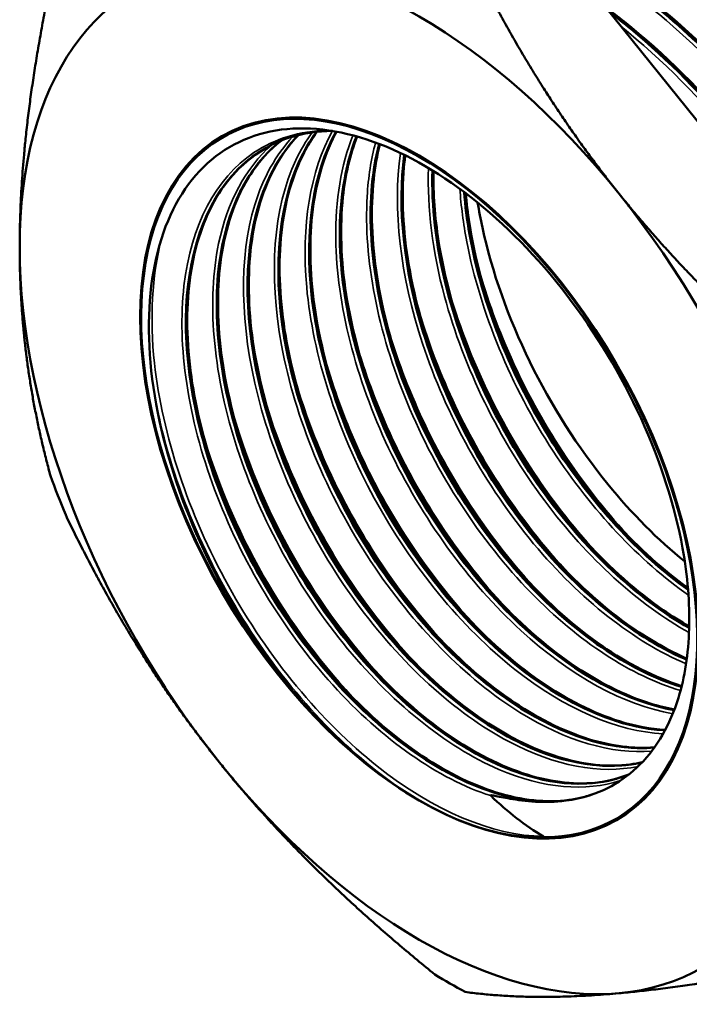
# Model space of a CAD drawing. Header units: millimetres. Extents: x -116 to 734, y -69 to 356.
# Tile 8 of 26: x 112 to 148, y 93 to 145. Entities that reach past the tile are written whole.
import ezdxf

# ---------------------------------------------------------------- set-up
doc = ezdxf.new("R2010")
doc.units = ezdxf.units.MM
doc.layers.add('Видимые тонкие (ГОСТ)', color=7, linetype='Continuous', lineweight=35)
doc.layers.add('Видимый контур (ГОСТ)', color=7, linetype='Continuous', lineweight=50)

msp = doc.modelspace()

# ---------------------------------------------------------------- linework, layer by layer
at = {"layer": 'Видимые тонкие (ГОСТ)'}
for points, knots in [([(168.6648, 127.6241), (167.2514, 132.5346), (164.7716, 137.5852), (161.6128, 141.9655), (158.4544, 146.3455), (154.6286, 150.039), (150.7378, 152.4522), (146.8474, 154.8652), (142.9062, 155.989), (139.5348, 155.6399), (137.9667, 155.4775), (136.5245, 154.9967), (135.2522, 154.2262)], [8.2163071, 8.2163071, 8.2163071, 8.2163071, 8.7952377, 8.7952377, 8.7952377, 9.3741228, 9.3741228, 9.3741228, 9.9529631, 9.9529631, 9.9529631, 10.2221993, 10.2221993, 10.2221993, 10.2221993]), ([(162.5737, 104.9315), (162.9884, 105.155), (163.3849, 105.4107), (163.7613, 105.6983), (166.2222, 107.579), (167.8143, 110.8165), (168.2758, 114.8904), (168.7591, 119.1569), (167.9971, 124.3253), (166.1132, 129.4909), (164.2587, 134.5759), (161.3257, 139.6365), (157.8007, 143.8133), (154.3308, 147.9248), (150.3014, 151.164), (146.3645, 152.9953), (142.4616, 154.8107), (138.6642, 155.236), (135.5764, 154.198), (134.8854, 153.9657), (134.2305, 153.6603), (133.6159, 153.2863)], [13.3366154, 13.3366154, 13.3366154, 13.3366154, 13.425097, 13.425097, 13.425097, 14.0036403, 14.0036403, 14.0036403, 14.6095443, 14.6095443, 14.6095443, 15.205981, 15.205981, 15.205981, 15.7930984, 15.7930984, 15.7930984, 16.3751374, 16.3751374, 16.3751374, 16.5053846, 16.5053846, 16.5053846, 16.5053846]), ([(160.9357, 103.9924), (162.0809, 104.6116), (163.0896, 105.472), (163.9258, 106.5576), (165.9129, 109.1374), (166.9179, 112.9791), (166.7714, 117.4609), (166.6249, 121.9416), (165.3278, 127.0452), (163.0802, 131.9475), (160.8331, 136.8487), (157.6442, 141.5303), (154.0173, 145.236), (150.3912, 148.9409), (146.3406, 151.6566), (142.5074, 152.9426), (138.675, 154.2283), (135.074, 154.0801), (132.2737, 152.5171), (132.1746, 152.4618), (132.0765, 152.4047), (131.9793, 152.3458)], [19.6197443, 19.6197443, 19.6197443, 19.6197443, 19.8642438, 19.8642438, 19.8642438, 20.445264, 20.445264, 20.445264, 21.0261486, 21.0261486, 21.0261486, 21.6069004, 21.6069004, 21.6069004, 22.1875217, 22.1875217, 22.1875217, 22.7680151, 22.7680151, 22.7680151, 22.7885699, 22.7885699, 22.7885699, 22.7885699]), ([(159.5052, 103.1628), (161.0304, 104.0434), (162.3022, 105.3635), (163.2396, 107.0687), (164.8819, 110.0562), (165.4915, 114.2144), (164.9629, 118.8735), (164.4343, 123.5317), (162.7697, 128.6733), (160.2271, 133.4716), (157.685, 138.2689), (154.2746, 142.7052), (150.5328, 146.0667), (146.7916, 149.4275), (142.7329, 151.7015), (138.9972, 152.5205), (135.739, 153.2349), (132.7367, 152.8401), (130.3455, 151.4009)], [25.9175814, 25.9175814, 25.9175814, 25.9175814, 26.2484278, 26.2484278, 26.2484278, 26.828095, 26.828095, 26.828095, 27.4076542, 27.4076542, 27.4076542, 27.9871076, 27.9871076, 27.9871076, 28.5664577, 28.5664577, 28.5664577, 29.0717552, 29.0717552, 29.0717552, 29.0717552]), ([(159.5047, 103.4208), (160.667, 104.4899), (161.6089, 105.8838), (162.2802, 107.5563), (163.611, 110.872), (163.8735, 115.2705), (163.0179, 120.0463), (162.1624, 124.8214), (160.1921, 129.956), (157.413, 134.6271), (154.5599, 139.4225), (150.8643, 143.7099), (146.9365, 146.7662), (143.9355, 149.1013), (140.8082, 150.7114), (137.8604, 151.4566)], [32.327351, 32.327351, 32.327351, 32.327351, 32.6192221, 32.6192221, 32.6192221, 33.1978338, 33.1978338, 33.1978338, 33.776364, 33.776364, 33.776364, 34.3702743, 34.3702743, 34.3702743, 34.8240332, 34.8240332, 34.8240332, 34.8240332]), ([(159.5044, 104.4185), (160.3051, 105.6407), (160.9193, 107.0901), (161.319, 108.7287), (162.2275, 112.4539), (162.0234, 117.1432), (160.7312, 122.0415), (159.4395, 126.9379), (157.0651, 132.0249), (153.9798, 136.4843), (150.8957, 140.942), (147.1123, 144.7559), (143.2264, 147.3119), (142.365, 147.8785), (141.4992, 148.3829), (140.6358, 148.8226)], [38.7632761, 38.7632761, 38.7632761, 38.7632761, 39.0183346, 39.0183346, 39.0183346, 39.5981928, 39.5981928, 39.5981928, 40.1778288, 40.1778288, 40.1778288, 40.7572523, 40.7572523, 40.7572523, 40.885705, 40.885705, 40.885705, 40.885705]), ([(155.453, 130.3857), (153.9922, 133.1797), (152.2456, 135.8642), (150.298, 138.2832), (148.3694, 140.6786), (146.2476, 142.8085), (144.0512, 144.5696)], [46.24703294, 46.24703294, 46.24703294, 46.24703294, 46.58375429, 46.58375429, 46.58375429, 46.91721015, 46.91721015, 46.91721015, 46.91721015]), ([(137.142, 103.7431), (134.3667, 104.6298), (131.3768, 106.7186), (128.7559, 109.6154), (126.1353, 112.5118), (123.8982, 116.2004), (122.4838, 119.9805), (121.0695, 123.7602), (120.4857, 127.6111), (120.8547, 130.8017), (121.2237, 133.9918), (122.5437, 136.5048), (124.5723, 137.8652), (125.6846, 138.6111), (127.0067, 139.0084), (128.4543, 139.0518)], [2.9074856, 2.9074856, 2.9074856, 2.9074856, 3.5452163, 3.5452163, 3.5452163, 4.18287, 4.18287, 4.18287, 4.8204475, 4.8204475, 4.8204475, 5.4579496, 5.4579496, 5.4579496, 5.807471, 5.807471, 5.807471, 5.807471]), ([(146.2944, 107.0278), (143.8651, 107.1415), (141.0802, 108.3425), (138.4242, 110.4412), (135.6003, 112.6726), (132.9377, 115.9065), (130.9596, 119.5268), (128.9821, 123.1461), (127.6997, 127.132), (127.3699, 130.7237), (127.0713, 133.976), (127.5553, 136.8892), (128.7407, 139.0141)], [27.8332551, 27.8332551, 27.8332551, 27.8332551, 28.4344496, 28.4344496, 28.4344496, 29.073628, 29.073628, 29.073628, 29.7126246, 29.7126246, 29.7126246, 30.2912238, 30.2912238, 30.2912238, 30.2912238]), ([(144.9669, 105.2982), (142.9566, 104.8633), (140.5502, 105.3165), (138.0956, 106.6163), (135.2522, 108.122), (132.3599, 110.756), (129.9811, 114.0215), (127.6026, 117.2867), (125.7506, 121.166), (124.7891, 124.9252), (123.8278, 128.684), (123.7622, 132.3027), (124.6155, 135.0968), (125.0562, 136.5401), (125.741, 137.7595), (126.6247, 138.7044)], [15.0990716, 15.0990716, 15.0990716, 15.0990716, 15.6483991, 15.6483991, 15.6483991, 16.2847448, 16.2847448, 16.2847448, 16.9210298, 16.9210298, 16.9210298, 17.5572549, 17.5572549, 17.5572549, 17.8858942, 17.8858942, 17.8858942, 17.8858942]), ([(145.6848, 106.1042), (143.5792, 105.932), (141.1301, 106.6429), (138.6879, 108.1594), (135.8424, 109.9265), (133.0219, 112.7781), (130.7743, 116.1769), (128.4408, 119.7057), (126.7403, 123.8052), (126.0323, 127.6438), (125.3354, 131.4224), (125.6037, 134.9263), (126.7951, 137.4662), (127.0451, 137.9991), (127.3354, 138.489), (127.6623, 138.933)], [21.46356, 21.46356, 21.46356, 21.46356, 22.0092209, 22.0092209, 22.0092209, 22.6449957, 22.6449957, 22.6449957, 23.3050661, 23.3050661, 23.3050661, 23.9548229, 23.9548229, 23.9548229, 24.0911524, 24.0911524, 24.0911524, 24.0911524]), ([(146.8072, 108.0936), (144.2399, 108.5339), (141.3777, 110.0942), (138.7357, 112.5118), (135.9804, 115.0329), (133.4798, 118.4729), (131.7232, 122.1788), (129.9671, 125.8839), (128.9645, 129.835), (128.9181, 133.2819), (128.8903, 135.3399), (129.2036, 137.2116), (129.8231, 138.7791)], [34.2071367, 34.2071367, 34.2071367, 34.2071367, 34.8184538, 34.8184538, 34.8184538, 35.4559644, 35.4559644, 35.4559644, 36.0933266, 36.0933266, 36.0933266, 36.4738854, 36.4738854, 36.4738854, 36.4738854]), ([(144.0379, 104.5519), (142.1881, 103.9284), (139.9344, 104.1232), (137.5802, 105.1356), (134.7586, 106.3489), (131.8081, 108.7303), (129.3037, 111.8303), (126.7996, 114.9301), (124.7551, 118.7318), (123.5718, 122.5147), (122.3887, 126.2973), (122.0731, 130.0408), (122.6961, 133.0359), (123.159, 135.261), (124.1381, 137.0642), (125.5158, 138.2731)], [8.7499501, 8.7499501, 8.7499501, 8.7499501, 9.281425, 9.281425, 9.281425, 9.9184224, 9.9184224, 9.9184224, 10.5553509, 10.5553509, 10.5553509, 11.1922115, 11.1922115, 11.1922115, 11.6653639, 11.6653639, 11.6653639, 11.6653639]), ([(147.2193, 109.3221), (144.6155, 110.0896), (141.8034, 111.9217), (139.2741, 114.5186), (136.599, 117.2654), (134.255, 120.8532), (132.6997, 124.6037), (131.1448, 128.3536), (130.387, 132.2461), (130.5814, 135.5451), (130.6412, 136.5595), (130.791, 137.5161), (131.0246, 138.4003)], [40.5858027, 40.5858027, 40.5858027, 40.5858027, 41.1872707, 41.1872707, 41.1872707, 41.8234434, 41.8234434, 41.8234434, 42.4595001, 42.4595001, 42.4595001, 42.6550856, 42.6550856, 42.6550856, 42.6550856]), ([(147.5153, 110.7428), (144.771, 111.8928), (141.895, 114.1497), (139.4212, 117.1134), (136.8749, 120.1637), (134.7688, 123.9465), (133.5182, 127.7407), (132.3394, 131.3173), (131.927, 134.8859), (132.3525, 137.8423)], [46.9708437, 46.9708437, 46.9708437, 46.9708437, 47.5913523, 47.5913523, 47.5913523, 48.2300111, 48.2300111, 48.2300111, 48.8320258, 48.8320258, 48.8320258, 48.8320258]), ([(147.6707, 112.4032), (144.9904, 113.8803), (142.2791, 116.3419), (140.0095, 119.3823), (137.602, 122.6074), (135.7045, 126.4665), (134.6893, 130.2302), (134.0484, 132.6063), (133.7616, 134.9363), (133.8373, 137.047)], [53.3647658, 53.3647658, 53.3647658, 53.3647658, 53.964193, 53.964193, 53.964193, 54.600037, 54.600037, 54.600037, 55.0014522, 55.0014522, 55.0014522, 55.0014522]), ([(147.6409, 114.3841), (145.0387, 116.2007), (142.5041, 118.8861), (140.4598, 122.0229), (138.2208, 125.4584), (136.5821, 129.4159), (135.8699, 133.1398), (135.6874, 134.0941), (135.566, 135.0318), (135.5051, 135.9417)], [59.7719979, 59.7719979, 59.7719979, 59.7719979, 60.3555645, 60.3555645, 60.3555645, 60.9946903, 60.9946903, 60.9946903, 61.1584704, 61.1584704, 61.1584704, 61.1584704]), ([(139.9351, 101.5813), (137.2347, 101.6179), (134.0975, 102.9387), (131.1153, 105.3046), (128.1336, 107.6702), (125.3222, 111.0688), (123.2124, 114.8763), (121.1029, 118.6832), (119.7058, 122.8799), (119.29, 126.6941), (119.0297, 129.0823), (119.1551, 131.3131), (119.6427, 133.2328)], [2.6792589, 2.6792589, 2.6792589, 2.6792589, 3.3059265, 3.3059265, 3.3059265, 3.932514, 3.932514, 3.932514, 4.5590224, 4.5590224, 4.5590224, 4.9512978, 4.9512978, 4.9512978, 4.9512978]), ([(144.8557, 117.1137), (143.6063, 118.3998), (142.4203, 119.8491), (141.3463, 121.4152), (139.2175, 124.5194), (137.54, 128.0694), (136.5442, 131.5574)], [66.32431641, 66.32431641, 66.32431641, 66.32431641, 66.60034576, 66.60034576, 66.60034576, 67.14748067, 67.14748067, 67.14748067, 67.14748067]), ([(143.2214, 116.1702), (141.9353, 117.4943), (140.7163, 118.9913), (139.6173, 120.6102), (137.5328, 123.681), (135.8894, 127.1774), (134.9092, 130.6137)], [60.0411311, 60.0411311, 60.0411311, 60.0411311, 60.32528803, 60.32528803, 60.32528803, 60.86429537, 60.86429537, 60.86429537, 60.86429537]), ([(141.5871, 115.2265), (140.2086, 116.6463), (138.9072, 118.2647), (137.7477, 120.0177), (135.7734, 123.002), (134.2186, 126.364), (133.2753, 129.6701)], [53.75794579, 53.75794579, 53.75794579, 53.75794579, 54.06253947, 54.06253947, 54.06253947, 54.58111006, 54.58111006, 54.58111006, 54.58111006]), ([(139.9526, 114.2828), (138.6322, 115.6426), (137.3825, 117.1845), (136.2606, 118.853), (134.2173, 121.8921), (132.607, 125.3385), (131.6405, 128.7265)], [47.47476048, 47.47476048, 47.47476048, 47.47476048, 47.7665129, 47.7665129, 47.7665129, 48.29792475, 48.29792475, 48.29792475, 48.29792475]), ([(138.3183, 113.3391), (136.8393, 114.8633), (135.449, 116.6162), (134.2267, 118.517), (132.3708, 121.4031), (130.91, 124.6188), (130.007, 127.7829)], [41.19157518, 41.19157518, 41.19157518, 41.19157518, 41.51844534, 41.51844534, 41.51844534, 42.01473944, 42.01473944, 42.01473944, 42.01473944]), ([(136.684, 112.3954), (135.1071, 114.021), (133.6312, 115.9069), (132.3514, 117.9532), (130.6087, 120.7397), (129.2367, 123.8132), (128.3732, 126.8393)], [34.90838987, 34.90838987, 34.90838987, 34.90838987, 35.25692257, 35.25692257, 35.25692257, 35.73155414, 35.73155414, 35.73155414, 35.73155414]), ([(133.3887, 103.4602), (130.3521, 105.2659), (127.3204, 108.2205), (124.8643, 111.7834), (122.4086, 115.3459), (120.5409, 119.4988), (119.6167, 123.4801), (119.4379, 124.2506), (119.2946, 125.0139), (119.1868, 125.765)], [3.1387315, 3.1387315, 3.1387315, 3.1387315, 3.7645324, 3.7645324, 3.7645324, 4.3902534, 4.3902534, 4.3902534, 4.511346, 4.511346, 4.511346, 4.511346]), ([(135.0498, 111.4521), (133.4502, 113.1013), (131.9543, 115.018), (130.6618, 117.0982), (128.945, 119.8612), (127.5934, 122.9016), (126.739, 125.8956)], [28.62520456, 28.62520456, 28.62520456, 28.62520456, 28.97876638, 28.97876638, 28.97876638, 29.44836883, 29.44836883, 29.44836883, 29.44836883]), ([(133.4152, 110.5079), (131.81, 112.1631), (130.3094, 114.0879), (129.0137, 116.1766), (127.3033, 118.9337), (125.9565, 121.9659), (125.1045, 124.952)], [22.34201926, 22.34201926, 22.34201926, 22.34201926, 22.69682866, 22.69682866, 22.69682866, 23.16518352, 23.16518352, 23.16518352, 23.16518352]), ([(131.7807, 109.5638), (130.0174, 111.3831), (128.3806, 113.5288), (127.0014, 115.8561), (125.4683, 118.443), (124.2589, 121.2454), (123.4709, 124.0083)], [16.05883395, 16.05883395, 16.05883395, 16.05883395, 16.4486774, 16.4486774, 16.4486774, 16.88199822, 16.88199822, 16.88199822, 16.88199822]), ([(130.1462, 108.6196), (128.2536, 110.5732), (126.5071, 112.904), (125.0668, 115.4287), (123.6742, 117.8698), (122.5725, 120.4844), (121.8372, 123.0645)], [9.77564864, 9.77564864, 9.77564864, 9.77564864, 10.19416385, 10.19416385, 10.19416385, 10.59881291, 10.59881291, 10.59881291, 10.59881291])]:
    msp.add_open_spline(points, degree=3, knots=knots, dxfattribs=at)
at = {"layer": 'Видимый контур (ГОСТ)'}
msp.add_line((158.7006, 126.3526), (139.1047, 150.7302), dxfattribs=at)
for centre, major_axis, start_param, end_param in [((133.3463, 120.5942), (-15, 25.9808), 4.9741884, 6.0213859), ((133.3463, 120.5942), (-15, 25.9808), 6.0213859, 7.0685835), ((133.3463, 120.5942), (-10.4393, 18.0814), 2.8079167, 8.1933798), ((133.3463, 120.5942), (-15, 25.9808), 3.9269908, 4.9741884), ((133.3463, 120.5942), (15, -25.9808), 3.9269908, 4.9741884), ((134.9793, 121.537), (-17, 29.4449), 1.2753555, 1.3426384), ((133.3463, 120.5942), (15, -25.9808), 6.0213859, 7.0685835), ((133.3463, 120.5942), (15, -25.9808), 4.9741884, 6.0213859), ((134.0141, 120.9797), (9.6214, -16.6648), 6.048724, 6.1015138), ((134.9793, 121.537), (-17, 29.4449), 2.322553, 2.3898359)]:
    msp.add_ellipse(centre, major_axis=major_axis, ratio=0.5773503, start_param=start_param, end_param=end_param, dxfattribs=at)
msp.add_ellipse((133.3463, 120.5942), major_axis=(-10.4775, 18.1476), ratio=0.5773503, dxfattribs=at)
msp.add_ellipse((133.3463, 120.5942), major_axis=(-10.4775, 18.1476), ratio=0.5773503, dxfattribs=at)
for points, knots in [([(135.0882, 154.2627), (137.4328, 155.7644), (140.3916, 156.2385), (143.6203, 155.6112), (147.3469, 154.8872), (151.4194, 152.6985), (155.1957, 149.3992), (156.882, 147.9259), (158.509, 146.2371), (160.0235, 144.3891)], [-10.2386003, -10.2386003, -10.2386003, -10.2386003, -9.7368544, -9.7368544, -9.7368544, -9.1577331, -9.1577331, -9.1577331, -8.8991238, -8.8991238, -8.8991238, -8.8991238]), ([(162.9843, 105.0362), (164.029, 105.6373), (164.9552, 106.4436), (165.7344, 107.4425), (167.732, 110.0033), (168.7564, 113.8206), (168.6367, 118.2829), (168.5171, 122.7448), (167.2538, 127.835), (165.0398, 132.7394), (162.7292, 137.8577), (159.3901, 142.7521), (155.5893, 146.5733), (151.8479, 150.3347), (147.675, 153.0413), (143.7604, 154.2349), (140.046, 155.3674), (136.5778, 155.1345), (133.8707, 153.5748)], [7.0685835, 7.0685835, 7.0685835, 7.0685835, 7.2940483, 7.2940483, 7.2940483, 7.8720228, 7.8720228, 7.8720228, 8.449957, 8.449957, 8.449957, 9.053097, 9.053097, 9.053097, 9.6468131, 9.6468131, 9.6468131, 10.2101761, 10.2101761, 10.2101761, 10.2101761]), ([(133.4556, 153.3158), (135.3972, 154.559), (137.7548, 155.1084), (140.3451, 154.8958), (143.9583, 154.5993), (148.0111, 152.8213), (151.8637, 149.8508), (155.7133, 146.8826), (159.3489, 142.7349), (162.1983, 138.0745), (165.0456, 133.4173), (167.0975, 128.2654), (168.0348, 123.4445), (168.9716, 118.6269), (168.792, 114.1576), (167.5328, 110.7531), (166.517, 108.0068), (164.8019, 105.9614), (162.5865, 104.8139)], [-16.5217856, -16.5217856, -16.5217856, -16.5217856, -16.1063259, -16.1063259, -16.1063259, -15.5268048, -15.5268048, -15.5268048, -14.9477398, -14.9477398, -14.9477398, -14.3690915, -14.3690915, -14.3690915, -13.7908212, -13.7908212, -13.7908212, -13.3243706, -13.3243706, -13.3243706, -13.3243706]), ([(134.2859, 153.8015), (135.8869, 154.6254), (137.7505, 155.0199), (141.6832, 154.8983), (143.7979, 154.3944), (146.8815, 153.0794), (147.8501, 152.5868), (149.3047, 151.7287), (149.7951, 151.4191), (150.5285, 150.9256), (150.7732, 150.7557), (151.1394, 150.4939), (151.2614, 150.4054), (151.7486, 150.0467), (152.1127, 149.767), (153.5633, 148.6059), (154.6366, 147.6396), (157.7107, 144.5513), (159.6433, 142.1684), (162.9817, 137.1343), (164.4361, 134.425), (166.7248, 128.9916), (167.5875, 126.2001), (168.6227, 120.8838), (168.8079, 118.293), (168.4853, 113.6308), (167.9727, 111.5015), (166.3171, 107.9712), (165.1525, 106.525), (163.6161, 105.4259), (163.4905, 105.3406), (163.363, 105.2586)], [0, 0, 0, 0, 0.9049239, 0.9049239, 1.7975193, 1.7975193, 2.2003805, 2.2003805, 2.4054353, 2.4054353, 2.5083893, 2.5083893, 2.5599025, 2.5599025, 2.7144934, 2.7144934, 3.1796639, 3.1796639, 4.0940531, 4.0940531, 4.9955535, 4.9955535, 5.8972437, 5.8972437, 6.799502, 6.799502, 7.7028785, 7.7028785, 8.6053528, 8.6053528, 8.684278, 8.684278, 8.684278, 8.684278]), ([(131.8228, 152.37), (133.2712, 153.3013), (134.9498, 153.8487), (136.7893, 153.9708), (140.2234, 154.1989), (144.2057, 152.9444), (148.1083, 150.4121), (152.0095, 147.8809), (155.8168, 144.0824), (158.9307, 139.6274), (162.0434, 135.1741), (164.452, 130.0814), (165.7803, 125.166), (167.1081, 120.2523), (167.3517, 115.534), (166.4803, 111.7677), (165.6192, 108.0464), (163.6729, 105.268), (160.9539, 103.8677)], [-22.8049709, -22.8049709, -22.8049709, -22.8049709, -22.4947217, -22.4947217, -22.4947217, -21.9155268, -21.9155268, -21.9155268, -21.3365509, -21.3365509, -21.3365509, -20.7577842, -20.7577842, -20.7577842, -20.179217, -20.179217, -20.179217, -19.6075559, -19.6075559, -19.6075559, -19.6075559]), ([(161.3496, 104.0922), (163.0405, 105.0724), (164.4198, 106.5925), (165.382, 108.5719), (166.9099, 111.7148), (167.3806, 116.0037), (166.7105, 120.7462), (166.0406, 125.4875), (164.2328, 130.6643), (161.5688, 135.442), (158.9055, 140.2186), (155.3962, 144.5783), (151.5952, 147.818), (147.795, 151.0569), (143.7173, 153.1641), (140.0071, 153.7973), (137.0989, 154.2936), (134.4248, 153.8829), (132.2379, 152.6279)], [13.3517688, 13.3517688, 13.3517688, 13.3517688, 13.7173848, 13.7173848, 13.7173848, 14.2979041, 14.2979041, 14.2979041, 14.8782863, 14.8782863, 14.8782863, 15.4585341, 15.4585341, 15.4585341, 16.0386499, 16.0386499, 16.0386499, 16.4933614, 16.4933614, 16.4933614, 16.4933614]), ([(132.6515, 152.8579), (134.2525, 153.6818), (136.1161, 154.0763), (140.0488, 153.9546), (142.1635, 153.4508), (145.2518, 152.1338), (146.2251, 151.6384), (147.6863, 150.7753), (148.1787, 150.4639), (148.9149, 149.9677), (149.1604, 149.797), (150.141, 149.0946), (150.872, 148.524), (153.7198, 146.1147), (155.7861, 143.9389), (159.4498, 139.2138), (161.1003, 136.6128), (163.8254, 131.2844), (164.934, 128.4907), (166.4803, 123.0622), (166.9372, 120.3599), (167.1515, 115.3803), (166.9108, 113.0413), (165.7664, 109.0149), (164.8473, 107.277), (163.0725, 105.3144), (162.4287, 104.7656), (161.7286, 104.315)], [0, 0, 0, 0, 0.9049239, 0.9049239, 1.7975193, 1.7975193, 2.2023263, 2.2023263, 2.4082235, 2.4082235, 2.5115408, 2.5115408, 2.8219068, 2.8219068, 3.7390095, 3.7390095, 4.6407354, 4.6407354, 5.5424226, 5.5424226, 6.4443574, 6.4443574, 7.3472965, 7.3472965, 8.2507668, 8.2507668, 8.6842305, 8.6842305, 8.6842305, 8.6842305]), ([(130.1876, 151.4285), (131.0132, 151.9626), (131.9144, 152.3707), (132.8801, 152.6422), (136.0303, 153.5279), (139.8551, 152.957), (143.754, 151.0248), (147.8507, 148.9946), (152.0126, 145.4662), (155.5217, 141.0614), (158.9211, 136.7944), (161.6951, 131.724), (163.3956, 126.6893), (165.0759, 121.7148), (165.7026, 116.7942), (165.1832, 112.7236), (164.6641, 108.655), (163.0021, 105.4507), (160.4723, 103.6303), (160.1636, 103.4081), (159.842, 103.2066), (159.5087, 103.0259)], [-29.0881563, -29.0881563, -29.0881563, -29.0881563, -28.9109831, -28.9109831, -28.9109831, -28.3329898, -28.3329898, -28.3329898, -27.7256815, -27.7256815, -27.7256815, -27.1373516, -27.1373516, -27.1373516, -26.5560477, -26.5560477, -26.5560477, -25.9750426, -25.9750426, -25.9750426, -25.9041255, -25.9041255, -25.9041255, -25.9041255]), ([(159.7171, 103.1453), (161.8477, 104.3831), (163.4765, 106.4895), (164.4166, 109.2662), (165.5977, 112.7545), (165.6875, 117.2879), (164.6636, 122.1378), (163.64, 126.9867), (161.5068, 132.1342), (158.5965, 136.7538), (155.6867, 141.3726), (152.0107, 145.4466), (148.1469, 148.3212), (144.2838, 151.1953), (140.2472, 152.8598), (136.6728, 153.0444), (134.4211, 153.1607), (132.3581, 152.6896), (130.6052, 151.6814)], [19.6349541, 19.6349541, 19.6349541, 19.6349541, 20.0959745, 20.0959745, 20.0959745, 20.675124, 20.675124, 20.675124, 21.2541637, 21.2541637, 21.2541637, 21.8330961, 21.8330961, 21.8330961, 22.4119238, 22.4119238, 22.4119238, 22.7765467, 22.7765467, 22.7765467, 22.7765467]), ([(131.0171, 151.9142), (132.6181, 152.7381), (134.4817, 153.1326), (138.4144, 153.011), (140.5291, 152.5072), (144.8009, 150.6854), (147.0119, 149.3359), (151.2412, 145.9708), (153.3119, 143.9122), (157.0539, 139.3582), (158.7722, 136.8067), (161.6504, 131.5374), (162.8465, 128.7542), (164.5776, 123.3056), (165.1341, 120.5725), (165.5477, 115.4943), (165.4093, 113.0863), (164.46, 108.8919), (163.6363, 107.053), (161.8253, 104.7153), (161.0073, 103.9591), (160.0942, 103.3713)], [0, 0, 0, 0, 0.9049239, 0.9049239, 1.7975193, 1.7975193, 2.6995513, 2.6995513, 3.6029565, 3.6029565, 4.5053112, 4.5053112, 5.4070113, 5.4070113, 6.3088567, 6.3088567, 7.2116209, 7.2116209, 8.1151937, 8.1151937, 8.6805871, 8.6805871, 8.6805871, 8.6805871]), ([(159.5065, 103.2182), (161.2779, 104.7612), (162.5611, 107.0388), (163.2188, 109.8608), (164.0948, 113.6193), (163.8581, 118.3298), (162.5383, 123.2381), (161.2187, 128.1457), (158.8211, 133.233), (155.7188, 137.6862), (152.4591, 142.3652), (148.4328, 146.3228), (144.3343, 148.8619), (140.3638, 151.3217), (136.3417, 152.4424), (132.9214, 152.0348), (131.6226, 151.88), (130.4124, 151.5052), (129.3156, 150.9273)], [26.0269496, 26.0269496, 26.0269496, 26.0269496, 26.4609862, 26.4609862, 26.4609862, 27.0390626, 27.0390626, 27.0390626, 27.617056, 27.617056, 27.617056, 28.2243643, 28.2243643, 28.2243643, 28.8126942, 28.8126942, 28.8126942, 29.0361071, 29.0361071, 29.0361071, 29.0361071]), ([(129.3827, 150.9706), (130.9837, 151.7945), (132.8473, 152.189), (136.78, 152.0674), (138.8947, 151.5636), (143.1665, 149.7418), (145.3775, 148.3923), (149.6068, 145.0272), (151.6775, 142.9686), (155.4195, 138.4146), (157.1378, 135.8631), (160.016, 130.5938), (161.2121, 127.8106), (162.9432, 122.362), (163.4997, 119.6288), (163.9133, 114.5506), (163.7749, 112.1427), (162.8256, 107.9483), (162.0019, 106.1093), (160.47, 104.132), (160.0086, 103.6441), (159.5093, 103.2132)], [0, 0, 0, 0, 0.9049239, 0.9049239, 1.7975193, 1.7975193, 2.6995513, 2.6995513, 3.6029565, 3.6029565, 4.5053112, 4.5053112, 5.4070113, 5.4070113, 6.3088567, 6.3088567, 7.2116209, 7.2116209, 8.1151937, 8.1151937, 8.4541922, 8.4541922, 8.4541922, 8.4541922]), ([(140.227, 149.3341), (142.1065, 148.4409), (144.0183, 147.2296), (147.9723, 144.0836), (150.0431, 142.025), (153.7851, 137.471), (155.5034, 134.9195), (158.3816, 129.6502), (159.5777, 126.867), (161.3088, 121.4183), (161.8653, 118.6852), (162.2789, 113.607), (162.1405, 111.1991), (161.2283, 107.1686), (160.4941, 105.4547), (159.5093, 104.0721)], [1.9150246, 1.9150246, 1.9150246, 1.9150246, 2.6995513, 2.6995513, 3.6029565, 3.6029565, 4.5053112, 4.5053112, 5.4070113, 5.4070113, 6.3088567, 6.3088567, 7.2116209, 7.2116209, 8.0445959, 8.0445959, 8.0445959, 8.0445959]), ([(159.5058, 104.0933), (160.8737, 106.0442), (161.7409, 108.6221), (162.0131, 111.6243), (162.3903, 115.7841), (161.6238, 120.7428), (159.828, 125.7034), (158.0329, 130.662), (155.2158, 135.6041), (151.8185, 139.7357), (148.4226, 143.8658), (144.4593, 147.1707), (140.5532, 149.1185), (140.4689, 149.1605), (140.3847, 149.2019), (140.3004, 149.2427)], [32.4577124, 32.4577124, 32.4577124, 32.4577124, 32.8759004, 32.8759004, 32.8759004, 33.4553241, 33.4553241, 33.4553241, 34.034519, 34.034519, 34.034519, 34.6134949, 34.6134949, 34.6134949, 34.6259886, 34.6259886, 34.6259886, 34.6259886]), ([(140.3195, 149.2144), (143.1243, 147.8462), (145.9673, 145.7949), (148.611, 143.2138), (152.2974, 139.6148), (155.5825, 134.9995), (157.9484, 130.1117), (160.3137, 125.225), (161.7514, 120.0842), (162.0395, 115.5172), (162.3275, 110.9512), (161.4654, 106.9757), (159.5994, 104.2316), (159.5696, 104.1878), (159.5395, 104.1443), (159.5093, 104.1012)], [-40.9075441, -40.9075441, -40.9075441, -40.9075441, -40.4915117, -40.4915117, -40.4915117, -39.9113959, -39.9113959, -39.9113959, -39.3314095, -39.3314095, -39.3314095, -38.7515501, -38.7515501, -38.7515501, -38.7422951, -38.7422951, -38.7422951, -38.7422951]), ([(143.2597, 145.5613), (143.5823, 145.3232), (143.9031, 145.0773), (146.3379, 143.1399), (148.4087, 141.0813), (152.1507, 136.5274), (153.869, 133.9758), (155.6915, 130.6393), (156.0572, 129.9278), (156.404, 129.2096)], [2.5635426, 2.5635426, 2.5635426, 2.5635426, 2.6995513, 2.6995513, 3.6029565, 3.6029565, 4.5053112, 4.5053112, 4.7452911, 4.7452911, 4.7452911, 4.7452911]), ([(156.1665, 129.5033), (154.0945, 133.6941), (151.3599, 137.6781), (148.2749, 140.9671), (146.7274, 142.6169), (145.0942, 144.0892), (143.4267, 145.3467)], [39.92438555, 39.92438555, 39.92438555, 39.92438555, 40.42324092, 40.42324092, 40.42324092, 40.67346595, 40.67346595, 40.67346595, 40.67346595]), ([(143.465, 145.305), (143.8456, 145.0172), (144.2244, 144.7178), (144.6007, 144.4073), (148.5109, 141.1802), (152.1413, 136.7566), (154.8927, 131.882), (155.324, 131.1178), (155.7336, 130.3429), (156.12, 129.5609)], [-46.95408606, -46.95408606, -46.95408606, -46.95408606, -46.89694872, -46.89694872, -46.89694872, -46.30323271, -46.30323271, -46.30323271, -46.21014779, -46.21014779, -46.21014779, -46.21014779]), ([(147.1064, 108.933), (147.4479, 110.034), (147.6398, 111.269), (147.7156, 113.9494), (147.5977, 115.3843), (146.9189, 119.1233), (146.1695, 121.4617), (144.0668, 126.0674), (142.7301, 128.2895), (139.6334, 132.321), (137.9006, 134.0885), (134.2582, 136.927), (132.3828, 137.9659), (128.7316, 139.1644), (126.9919, 139.3069), (123.877, 138.6602), (122.5344, 137.8714), (120.4272, 135.4499), (119.6867, 133.8353), (118.9126, 129.978), (118.891, 127.7688), (119.5785, 123.036), (120.2855, 120.5562), (122.3442, 115.6471), (123.6798, 113.2656), (125.2408, 111.097)], [-8.9039674, -8.9039674, -8.9039674, -8.9039674, -8.3984117, -8.3984117, -7.8906111, -7.8906111, -7.1240129, -7.1240129, -6.3524211, -6.3524211, -5.5758364, -5.5758364, -4.7942595, -4.7942595, -4.0076911, -4.0076911, -3.2161319, -3.2161319, -2.4195825, -2.4195825, -1.6180436, -1.6180436, -0.8115159, -0.8115159, 0, 0, 0, 0]), ([(128.7452, 139.0147), (128.3425, 139.0119), (127.9505, 138.9814), (126.8088, 138.8054), (126.0907, 138.5747), (125.436, 138.2378)], [5.3631165, 5.3631165, 5.3631165, 5.3631165, 5.55160834, 5.55160834, 5.93191431, 5.93191431, 5.93191431, 5.93191431]), ([(128.9316, 138.9821), (127.707, 136.7755), (127.2461, 133.7143), (127.6275, 130.3149), (128.0307, 126.7201), (129.3733, 122.7663), (131.3871, 119.2053), (133.4005, 115.6451), (136.0737, 112.4966), (138.8839, 110.3571), (141.4294, 108.4191), (144.0745, 107.3183), (146.3939, 107.2095)], [-30.2890822, -30.2890822, -30.2890822, -30.2890822, -29.6859417, -29.6859417, -29.6859417, -29.0481339, -29.0481339, -29.0481339, -28.4104596, -28.4104596, -28.4104596, -27.8328585, -27.8328585, -27.8328585, -27.8328585]), ([(125.9975, 138.4935), (124.252, 137.1235), (123.0996, 134.836), (122.7277, 131.9793), (122.3175, 128.8281), (122.8587, 125.0013), (124.2365, 121.2301), (125.613, 117.4628), (127.8163, 113.7712), (130.4124, 110.8592), (133.0059, 107.9499), (135.9769, 105.8342), (138.7446, 104.912), (140.8514, 104.21), (142.8315, 104.2024), (144.4644, 104.8632)], [-11.6979505, -11.6979505, -11.6979505, -11.6979505, -11.1182087, -11.1182087, -11.1182087, -10.478716, -10.478716, -10.478716, -9.8398836, -9.8398836, -9.8398836, -9.2016581, -9.2016581, -9.2016581, -8.7158146, -8.7158146, -8.7158146, -8.7158146]), ([(144.469, 104.8695), (143.7836, 104.588), (143.0372, 104.424), (142.2429, 104.3862), (139.7643, 104.2683), (136.8325, 105.38), (134.0205, 107.5143), (131.2088, 109.6483), (128.5322, 112.7933), (126.5146, 116.3523), (124.4973, 119.9109), (123.1499, 123.8645), (122.7415, 127.4612), (122.3331, 131.0575), (122.8659, 134.2778), (124.2484, 136.511), (124.7361, 137.2988), (125.3286, 137.9623), (126.0078, 138.4913)], [14.9997573, 14.9997573, 14.9997573, 14.9997573, 15.2041969, 15.2041969, 15.2041969, 15.8421163, 15.8421163, 15.8421163, 16.4799671, 16.4799671, 16.4799671, 17.1177503, 17.1177503, 17.1177503, 17.7554665, 17.7554665, 17.7554665, 17.980435, 17.980435, 17.980435, 17.980435]), ([(126.0081, 138.4987), (125.193, 137.8571), (124.5007, 137.0072), (123.3478, 134.7956), (122.9327, 133.3408), (122.5879, 130.1521), (122.6471, 128.3831), (123.2169, 124.7426), (123.7336, 122.826), (125.1535, 119.0788), (126.0749, 117.2016), (128.2005, 113.7201), (129.4314, 112.0727), (132.0409, 109.2115), (133.4519, 107.962), (136.2684, 106.0115), (137.709, 105.2855), (140.4315, 104.4355), (141.7466, 104.3), (143.1418, 104.4876), (143.3614, 104.5282), (143.6838, 104.6049), (143.7904, 104.6332), (144.0929, 104.722), (144.2858, 104.7892), (144.4738, 104.8654)], [0.1073185, 0.1073185, 0.1073185, 0.1073185, 0.6376238, 0.6376238, 1.2591833, 1.2591833, 1.8721551, 1.8721551, 2.4840604, 2.4840604, 3.0970237, 3.0970237, 3.7106077, 3.7106077, 4.3240288, 4.3240288, 4.9365161, 4.9365161, 5.5481375, 5.5481375, 5.665167, 5.665167, 5.7239864, 5.7239864, 5.8342029, 5.8342029, 5.8342029, 5.8342029]), ([(126.9152, 138.784), (125.8821, 137.7166), (125.1128, 136.28), (124.6729, 134.5576), (123.9354, 131.67), (124.1273, 127.995), (125.2011, 124.2323), (126.2745, 120.4712), (128.2228, 116.6427), (130.6617, 113.4753), (133.0995, 110.3092), (136.0138, 107.8206), (138.8354, 106.4804), (141.1119, 105.3991), (143.3179, 105.07), (145.1746, 105.5086)], [-17.8973854, -17.8973854, -17.8973854, -17.8973854, -17.5165848, -17.5165848, -17.5165848, -16.878162, -16.878162, -16.878162, -16.2400317, -16.2400317, -16.2400317, -15.6021806, -15.6021806, -15.6021806, -15.0875336, -15.0875336, -15.0875336, -15.0875336]), ([(145.1784, 105.5174), (144.4261, 105.3358), (143.6169, 105.2791), (142.7662, 105.3542), (140.1714, 105.5835), (137.2042, 107.038), (134.4429, 109.4457), (131.6818, 111.8531), (129.1419, 115.2006), (127.3197, 118.8536), (125.4977, 122.5063), (124.4034, 126.445), (124.2568, 129.9222), (124.1102, 133.3991), (124.9122, 136.396), (126.5199, 138.3458), (126.6479, 138.5011), (126.781, 138.6496), (126.9189, 138.7914)], [21.371459, 21.371459, 21.371459, 21.371459, 21.5804042, 21.5804042, 21.5804042, 22.2176748, 22.2176748, 22.2176748, 22.854885, 22.854885, 22.854885, 23.4920357, 23.4920357, 23.4920357, 24.1291275, 24.1291275, 24.1291275, 24.1798632, 24.1798632, 24.1798632, 24.1798632]), ([(126.9283, 138.7944), (126.4179, 138.2636), (125.9723, 137.6385), (124.9822, 135.7392), (124.5671, 134.2844), (124.2223, 131.0957), (124.2815, 129.3267), (124.8513, 125.6862), (125.368, 123.7696), (126.7879, 120.0224), (127.7093, 118.1452), (129.8349, 114.6637), (131.0659, 113.0164), (133.6753, 110.1552), (135.0863, 108.9056), (137.9028, 106.9551), (139.3434, 106.2291), (142.0659, 105.3791), (143.381, 105.2436), (144.7678, 105.4301), (144.9796, 105.4689), (145.1868, 105.5175)], [0.2699548, 0.2699548, 0.2699548, 0.2699548, 0.6376238, 0.6376238, 1.2591833, 1.2591833, 1.8721551, 1.8721551, 2.4840604, 2.4840604, 3.0970237, 3.0970237, 3.7106077, 3.7106077, 4.3240288, 4.3240288, 4.9365161, 4.9365161, 5.5481375, 5.5481375, 5.6607953, 5.6607953, 5.6607953, 5.6607953]), ([(127.8957, 138.9622), (127.5465, 138.4946), (127.2385, 137.9749), (126.9762, 137.4069), (125.7722, 134.7996), (125.5403, 131.1842), (126.3168, 127.3086), (127.069, 123.5542), (128.7609, 119.5784), (131.0486, 116.157), (133.3172, 112.7641), (136.1584, 109.935), (139.0112, 108.2113), (141.3939, 106.7717), (143.7734, 106.1096), (145.8222, 106.2903)], [-24.0956362, -24.0956362, -24.0956362, -24.0956362, -23.950208, -23.950208, -23.950208, -23.282722, -23.282722, -23.282722, -22.6360949, -22.6360949, -22.6360949, -21.9948508, -21.9948508, -21.9948508, -21.459283, -21.459283, -21.459283, -21.459283]), ([(145.8254, 106.3009), (145.0337, 106.2275), (144.1932, 106.2782), (143.32, 106.4577), (140.5231, 107.0326), (137.406, 108.9284), (134.625, 111.7599), (131.8874, 114.5473), (129.4921, 118.2238), (127.9312, 122.0582), (126.3946, 125.8327), (125.6748, 129.7387), (125.9229, 133.0215), (126.103, 135.4048), (126.7926, 137.4501), (127.9055, 138.9628)], [27.7432185, 27.7432185, 27.7432185, 27.7432185, 27.9504895, 27.9504895, 27.9504895, 28.6143425, 28.6143425, 28.6143425, 29.2678228, 29.2678228, 29.2678228, 29.9110924, 29.9110924, 29.9110924, 30.3781004, 30.3781004, 30.3781004, 30.3781004]), ([(127.9162, 138.9681), (127.6682, 138.6302), (127.4416, 138.2655), (126.6166, 136.6829), (126.2015, 135.228), (125.8567, 132.0393), (125.9159, 130.2703), (126.4857, 126.6298), (127.0024, 124.7133), (128.4223, 120.966), (129.3437, 119.0888), (131.4693, 115.6074), (132.7003, 113.96), (135.3097, 111.0988), (136.7207, 109.8492), (139.5372, 107.8987), (140.9778, 107.1727), (143.5663, 106.3646), (144.7558, 106.2168), (145.8362, 106.3067)], [0.4348721, 0.4348721, 0.4348721, 0.4348721, 0.6376238, 0.6376238, 1.2591833, 1.2591833, 1.8721551, 1.8721551, 2.4840604, 2.4840604, 3.0970237, 3.0970237, 3.7106077, 3.7106077, 4.3240288, 4.3240288, 4.9365161, 4.9365161, 5.4878624, 5.4878624, 5.4878624, 5.4878624]), ([(146.3959, 107.2244), (145.2728, 107.2749), (144.0753, 107.5508), (142.847, 108.0533), (140.0371, 109.2026), (137.0813, 111.5311), (134.5608, 114.5957), (132.0409, 117.6594), (129.9702, 121.4421), (128.7585, 125.2204), (127.5472, 128.9977), (127.2015, 132.7501), (127.7988, 135.7606), (128.0371, 136.9618), (128.4251, 138.0424), (128.9446, 138.975)], [34.1168142, 34.1168142, 34.1168142, 34.1168142, 34.3966064, 34.3966064, 34.3966064, 35.0366324, 35.0366324, 35.0366324, 35.6764782, 35.6764782, 35.6764782, 36.3161471, 36.3161471, 36.3161471, 36.5714033, 36.5714033, 36.5714033, 36.5714033]), ([(128.9573, 138.9775), (128.9288, 138.9254), (128.9007, 138.8729), (128.251, 137.6265), (127.8359, 136.1717), (127.4911, 132.9829), (127.5503, 131.2139), (128.1201, 127.5734), (128.6368, 125.6569), (130.0567, 121.9097), (130.9781, 120.0325), (133.1037, 116.551), (134.3347, 114.9036), (136.9441, 112.0424), (138.3551, 110.7929), (141.1716, 108.8423), (142.6122, 108.1164), (144.8106, 107.43), (145.6298, 107.2782), (146.4088, 107.2366)], [0.6100229, 0.6100229, 0.6100229, 0.6100229, 0.6376238, 0.6376238, 1.2591833, 1.2591833, 1.8721551, 1.8721551, 2.4840604, 2.4840604, 3.0970237, 3.0970237, 3.7106077, 3.7106077, 4.3240288, 4.3240288, 4.9365161, 4.9365161, 5.3124917, 5.3124917, 5.3124917, 5.3124917]), ([(146.8821, 108.2963), (145.6466, 108.5114), (144.3448, 108.9767), (143.0308, 109.6851), (140.1946, 111.2143), (137.317, 113.8682), (134.9614, 117.1435), (132.6063, 120.418), (130.7859, 124.2959), (129.8602, 128.039), (128.9348, 131.7812), (128.909, 135.3686), (129.7984, 138.119), (129.8658, 138.3275), (129.9384, 138.531), (130.0161, 138.7295)], [40.4933969, 40.4933969, 40.4933969, 40.4933969, 40.7891612, 40.7891612, 40.7891612, 41.4275364, 41.4275364, 41.4275364, 42.0657648, 42.0657648, 42.0657648, 42.7038497, 42.7038497, 42.7038497, 42.752208, 42.752208, 42.752208, 42.752208]), ([(130.0112, 138.7282), (129.3745, 137.0924), (129.0712, 135.1271), (129.1381, 132.9686), (129.2456, 129.4995), (130.3084, 125.5501), (132.1111, 121.8748), (133.9134, 118.2005), (136.4451, 114.8199), (139.2082, 112.3776), (141.7337, 110.1454), (144.4398, 108.708), (146.8803, 108.2798)], [-36.469884, -36.469884, -36.469884, -36.469884, -36.0720934, -36.0720934, -36.0720934, -35.432768, -35.432768, -35.432768, -34.7936093, -34.7936093, -34.7936093, -34.2094111, -34.2094111, -34.2094111, -34.2094111]), ([(130.0422, 138.7226), (129.6755, 137.759), (129.4226, 136.674), (129.1256, 133.9266), (129.1847, 132.1576), (129.7545, 128.5171), (130.2712, 126.6005), (131.6911, 122.8533), (132.6125, 120.9761), (134.7381, 117.4946), (135.9691, 115.8472), (138.5785, 112.9861), (139.9895, 111.7365), (142.806, 109.786), (144.2466, 109.06), (146.0431, 108.4991), (146.4728, 108.393), (146.8946, 108.3165)], [0.8084541, 0.8084541, 0.8084541, 0.8084541, 1.2591833, 1.2591833, 1.8721551, 1.8721551, 2.4840604, 2.4840604, 3.0970237, 3.0970237, 3.7106077, 3.7106077, 4.3240288, 4.3240288, 4.9365161, 4.9365161, 5.1317786, 5.1317786, 5.1317786, 5.1317786]), ([(141.7389, 103.5855), (139.4096, 103.0953), (136.5446, 103.8276), (133.7051, 105.6478), (130.8659, 107.4677), (128.068, 110.3654), (125.8595, 113.7904), (123.6512, 117.215), (122.0446, 121.1482), (121.3588, 124.8407), (120.6731, 128.5327), (120.912, 131.9642), (122.0404, 134.4822), (122.7564, 136.0798), (123.8281, 137.3043), (125.1595, 138.0791)], [8.8210513, 8.8210513, 8.8210513, 8.8210513, 9.4597015, 9.4597015, 9.4597015, 10.0982749, 10.0982749, 10.0982749, 10.7367724, 10.7367724, 10.7367724, 11.3751947, 11.3751947, 11.3751947, 11.7802776, 11.7802776, 11.7802776, 11.7802776]), ([(125.4384, 138.2329), (124.8152, 137.9146), (124.2442, 137.5023), (123.7368, 136.9988), (121.9794, 135.255), (120.9938, 132.4268), (120.9578, 129.0487), (120.9216, 125.6568), (121.8429, 121.7286), (123.5335, 118.0147), (125.218, 114.3141), (127.6567, 110.8459), (130.3725, 108.2677), (133.0909, 105.6869), (136.0721, 104.0115), (138.7338, 103.5566), (139.5719, 103.4134), (140.3785, 103.3879), (141.137, 103.4803)], [-5.5264532, -5.5264532, -5.5264532, -5.5264532, -5.3425761, -5.3425761, -5.3425761, -4.7057429, -4.7057429, -4.7057429, -4.0663221, -4.0663221, -4.0663221, -3.4292049, -3.4292049, -3.4292049, -2.7914523, -2.7914523, -2.7914523, -2.5906558, -2.5906558, -2.5906558, -2.5906558]), ([(131.2142, 138.3294), (131.0116, 137.5434), (130.8753, 136.7005), (130.8099, 135.8107), (130.569, 132.5344), (131.2896, 128.6414), (132.8215, 124.8792), (134.3528, 121.1181), (136.6861, 117.5084), (139.3591, 114.7424), (141.873, 112.1409), (144.674, 110.299), (147.2706, 109.5185)], [-42.6493863, -42.6493863, -42.6493863, -42.6493863, -42.4752606, -42.4752606, -42.4752606, -41.8340818, -41.8340818, -41.8340818, -41.1931037, -41.1931037, -41.1931037, -40.5902821, -40.5902821, -40.5902821, -40.5902821]), ([(147.2719, 109.5366), (146.0125, 109.9142), (144.7059, 110.5323), (143.4063, 111.3774), (140.5748, 113.2188), (137.7917, 116.1281), (135.6, 119.5548), (133.4086, 122.981), (131.8205, 126.9061), (131.1499, 130.5859), (130.6329, 133.4225), (130.6634, 136.1016), (131.2243, 138.3269)], [46.8743116, 46.8743116, 46.8743116, 46.8743116, 47.1667022, 47.1667022, 47.1667022, 47.8037572, 47.8037572, 47.8037572, 48.4406981, 48.4406981, 48.4406981, 48.9316863, 48.9316863, 48.9316863, 48.9316863]), ([(131.2568, 138.3152), (131.1105, 137.724), (131.0012, 137.101), (130.76, 134.8702), (130.8191, 133.1012), (131.3889, 129.4607), (131.9056, 127.5441), (133.3255, 123.7969), (134.2469, 121.9197), (136.3725, 118.4382), (137.6035, 116.7909), (140.2129, 113.9297), (141.6239, 112.6801), (144.4404, 110.7296), (145.881, 110.0036), (147.2564, 109.5742), (147.2695, 109.5702), (147.2826, 109.5661)], [1.0084951, 1.0084951, 1.0084951, 1.0084951, 1.2591833, 1.2591833, 1.8721551, 1.8721551, 2.4840604, 2.4840604, 3.0970237, 3.0970237, 3.7106077, 3.7106077, 4.3240288, 4.3240288, 4.9365161, 4.9365161, 4.9424221, 4.9424221, 4.9424221, 4.9424221]), ([(124.8833, 137.9187), (123.8454, 137.2506), (122.9737, 136.2696), (121.7134, 133.852), (121.2983, 132.3972), (120.9535, 129.2084), (121.0127, 127.4394), (121.5825, 123.7989), (122.0992, 121.8824), (123.5191, 118.1352), (124.4405, 116.258), (126.5661, 112.7765), (127.797, 111.1291), (130.4065, 108.2679), (131.8175, 107.0184), (134.634, 105.0678), (136.0746, 104.3419), (138.7971, 103.4919), (140.1122, 103.3564), (141.7175, 103.5722), (142.1351, 103.6702), (142.5322, 103.8068)], [0, 0, 0, 0, 0.6376238, 0.6376238, 1.2591833, 1.2591833, 1.8721551, 1.8721551, 2.4840604, 2.4840604, 3.0970237, 3.0970237, 3.7106077, 3.7106077, 4.3240288, 4.3240288, 4.9365161, 4.9365161, 5.5481375, 5.5481375, 5.7748986, 5.7748986, 5.7748986, 5.7748986]), ([(132.5494, 137.747), (132.1742, 134.984), (132.521, 131.6981), (133.5438, 128.375), (134.7011, 124.6151), (136.7174, 120.8278), (139.1966, 117.7312), (141.6756, 114.6349), (144.6037, 112.2457), (147.4105, 111.0144), (147.4556, 110.9946), (147.5007, 110.9751), (147.5458, 110.9559)], [-48.824541, -48.824541, -48.824541, -48.824541, -48.2615746, -48.2615746, -48.2615746, -47.6245979, -47.6245979, -47.6245979, -46.9876776, -46.9876776, -46.9876776, -46.9774351, -46.9774351, -46.9774351, -46.9774351]), ([(147.5468, 110.9761), (146.0837, 111.6019), (144.5848, 112.53), (143.132, 113.7257), (140.338, 116.0251), (137.7297, 119.3018), (135.8201, 122.931), (133.9115, 126.5583), (132.7116, 130.518), (132.4619, 134.0544), (132.3704, 135.3513), (132.4068, 136.5888), (132.5652, 137.7377)], [53.2615275, 53.2615275, 53.2615275, 53.2615275, 53.5939962, 53.5939962, 53.5939962, 54.2333757, 54.2333757, 54.2333757, 54.872423, 54.872423, 54.872423, 55.1067912, 55.1067912, 55.1067912, 55.1067912]), ([(132.604, 137.72), (132.5901, 137.6131), (132.5773, 137.5054), (132.3944, 135.8138), (132.4535, 134.0448), (133.0233, 130.4043), (133.54, 128.4878), (134.9599, 124.7405), (135.8813, 122.8633), (138.0069, 119.3819), (139.2379, 117.7345), (141.8473, 114.8733), (143.2583, 113.6237), (145.6261, 111.984), (146.6001, 111.4355), (147.5542, 111.0188)], [1.2172374, 1.2172374, 1.2172374, 1.2172374, 1.2591833, 1.2591833, 1.8721551, 1.8721551, 2.4840604, 2.4840604, 3.0970237, 3.0970237, 3.7106077, 3.7106077, 4.3240288, 4.3240288, 4.741202, 4.741202, 4.741202, 4.741202]), ([(147.6788, 112.6632), (146.2712, 113.4538), (144.8564, 114.5064), (143.5055, 115.7829), (140.7153, 118.4195), (138.2147, 121.9975), (136.5175, 125.8046), (134.854, 129.5363), (133.9712, 133.4669), (134.0508, 136.842), (134.0514, 136.8669), (134.052, 136.8917), (134.0527, 136.9165)], [59.6578447, 59.6578447, 59.6578447, 59.6578447, 59.9744294, 59.9744294, 59.9744294, 60.6283451, 60.6283451, 60.6283451, 61.2693206, 61.2693206, 61.2693206, 61.2740439, 61.2740439, 61.2740439, 61.2740439]), ([(134.0451, 136.9215), (133.9925, 135.0454), (134.2246, 133.0003), (134.7389, 130.9056), (135.6569, 127.1674), (137.4686, 123.2916), (139.8163, 120.0146), (142.1117, 116.8107), (144.9071, 114.1959), (147.6786, 112.641)], [-54.9918779, -54.9918779, -54.9918779, -54.9918779, -54.6346195, -54.6346195, -54.6346195, -53.9970346, -53.9970346, -53.9970346, -53.3736597, -53.3736597, -53.3736597, -53.3736597]), ([(134.1082, 136.8824), (134.084, 135.7006), (134.1727, 134.4466), (134.6577, 131.3479), (135.1744, 129.4314), (136.5943, 125.6842), (137.5157, 123.807), (139.6414, 120.3255), (140.8723, 118.6781), (143.4817, 115.8169), (144.8927, 114.5674), (146.7593, 113.2747), (147.22, 112.9843), (147.6805, 112.7219)], [1.4414766, 1.4414766, 1.4414766, 1.4414766, 1.8721551, 1.8721551, 2.4840604, 2.4840604, 3.0970237, 3.0970237, 3.7106077, 3.7106077, 4.3240288, 4.3240288, 4.5230395, 4.5230395, 4.5230395, 4.5230395]), ([(135.7313, 135.7741), (135.7872, 135.0424), (135.8824, 134.2932), (136.0172, 133.5323), (136.6692, 129.8504), (138.2445, 125.9136), (140.4298, 122.4713), (142.4571, 119.2782), (144.9989, 116.5265), (147.6203, 114.6605)], [-61.1461077, -61.1461077, -61.1461077, -61.1461077, -61.0141933, -61.0141933, -61.0141933, -60.3759188, -60.3759188, -60.3759188, -59.7838262, -59.7838262, -59.7838262, -59.7838262]), ([(147.6192, 114.6852), (146.1129, 115.758), (144.6309, 117.1134), (143.2611, 118.689), (140.6881, 121.6485), (138.525, 125.3688), (137.1989, 129.1404), (136.4086, 131.3879), (135.9181, 133.6463), (135.7493, 135.7622)], [66.06816, 66.06816, 66.06816, 66.06816, 66.4083452, 66.4083452, 66.4083452, 67.0473473, 67.0473473, 67.0473473, 67.4281307, 67.4281307, 67.4281307, 67.4281307]), ([(135.8137, 135.7117), (135.8584, 135.1848), (135.923, 134.6498), (136.2921, 132.2916), (136.8089, 130.375), (138.2287, 126.6278), (139.1501, 124.7506), (141.2758, 121.2691), (142.5067, 119.6217), (145.0158, 116.8705), (146.3108, 115.7042), (147.6114, 114.7649)], [1.6905946, 1.6905946, 1.6905946, 1.6905946, 1.8721551, 1.8721551, 2.4840604, 2.4840604, 3.0970237, 3.0970237, 3.7106077, 3.7106077, 4.2768602, 4.2768602, 4.2768602, 4.2768602]), ([(147.4453, 116.1632), (146.018, 117.3171), (144.6399, 118.7028), (141.7672, 122.2288), (140.3598, 124.4333), (138.0715, 129.1017), (137.216, 131.5219), (136.6029, 134.3333), (136.5178, 134.7775), (136.4453, 135.2172)], [-6.1927982, -6.1927982, -6.1927982, -6.1927982, -5.5678479, -5.5678479, -4.7874122, -4.7874122, -4.0019851, -4.0019851, -3.853164, -3.853164, -3.853164, -3.853164]), ([(133.3887, 103.4602), (131.8755, 104.3289), (130.3684, 105.4696), (128.1674, 107.5649), (127.5139, 108.27), (126.978, 108.8912)], [0, 0, 0, 0, 0.64198572, 0.64198572, 0.98303806, 0.98303806, 0.98303806, 0.98303806]), ([(141.7389, 103.5855), (143.0332, 103.867), (144.1611, 104.4813), (145.9803, 106.3148), (146.6636, 107.5056), (147.1064, 108.933)], [-1.3218879, -1.3218879, -1.3218879, -1.3218879, -0.6544783, -0.6544783, 0, 0, 0, 0]), ([(139.7908, 101.5361), (139.2564, 101.5293), (138.6047, 101.5735), (136.4079, 102.0027), (134.902, 102.5915), (133.3887, 103.4602)], [0.12881102, 0.12881102, 0.12881102, 0.12881102, 0.31139318, 0.31139318, 0.65516655, 0.65516655, 0.65516655, 0.65516655]), ([(137.142, 103.7431), (137.1401, 103.7449), (137.1382, 103.7471), (137.1364, 103.7501), (137.1359, 103.751), (137.1354, 103.7525), (137.1353, 103.7531), (137.1353, 103.7542), (137.1354, 103.7547), (137.1356, 103.7556), (137.1358, 103.7561), (137.1364, 103.7571), (137.1369, 103.7577), (137.1385, 103.759), (137.1398, 103.7596), (137.1479, 103.7627), (137.16, 103.7632), (137.2145, 103.7607), (137.2822, 103.7495), (137.5455, 103.7002), (137.8283, 103.6388), (138.9474, 103.4453), (139.9952, 103.3278), (141.137, 103.4803)], [-1.0032731, -1.0032731, -1.0032731, -1.0032731, -0.9898921, -0.9898921, -0.9848411, -0.9848411, -0.9821003, -0.9821003, -0.9799411, -0.9799411, -0.9775773, -0.9775773, -0.9740043, -0.9740043, -0.9665354, -0.9665354, -0.9284721, -0.9284721, -0.8209237, -0.8209237, -0.568538, -0.568538, 0, 0, 0, 0]), ([(139.9351, 101.5813), (139.4637, 101.8609), (138.9888, 102.1846), (138.0545, 102.9087), (137.5959, 103.3057), (137.142, 103.7431)], [-0.48954615, -0.48954615, -0.48954615, -0.48954615, -0.24082732, -0.24082732, 0, 0, 0, 0]), ([(139.7908, 101.5361), (139.8305, 101.54), (139.8874, 101.5469), (139.9253, 101.5588), (139.9322, 101.5613), (139.9384, 101.5653), (139.9398, 101.5664), (139.9414, 101.5681), (139.9418, 101.5688), (139.9424, 101.5699), (139.9426, 101.5703), (139.9429, 101.5713), (139.9429, 101.5717), (139.9429, 101.5727), (139.9428, 101.5732), (139.9425, 101.5743), (139.9422, 101.575), (139.9405, 101.5776), (139.9382, 101.5795), (139.9351, 101.5813)], [-0.027240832, -0.027240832, -0.027240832, -0.027240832, -0.007996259, -0.007996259, -0.00438383, -0.00438383, -0.003311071, -0.003311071, -0.002852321, -0.002852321, -0.002580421, -0.002580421, -0.00234346, -0.00234346, -0.002066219, -0.002066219, -0.001618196, -0.001618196, 0, 0, 0, 0])]:
    msp.add_open_spline(points, degree=3, knots=knots, dxfattribs=at)
for points, weights in [([(135.788, 148.8153), (139.3601, 141.3972), (143.9529, 135.6837)], [1.01135026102, 1.03864027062, 1]), ([(112.1331, 132.8416), (112.1331, 138.9654), (113.7661, 146.8484)], [1, 1.03864027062, 1.01135026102]), ([(143.9529, 135.6837), (148.5457, 129.9701), (155.3839, 124.4376)], [1, 1.03864027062, 1.01135026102]), ([(113.7661, 120.7205), (112.1331, 126.7179), (112.1331, 132.8416)], [1.01135026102, 1.03864027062, 1]), ([(122.7397, 105.5047), (118.1469, 111.2182), (114.5747, 118.6363)], [1, 1.03864027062, 1.01135026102]), ([(134.1707, 94.2587), (127.3325, 99.7912), (122.7397, 105.5047)], [1.01135026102, 1.03864027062, 1]), ([(155.3839, 95.0752), (148.5457, 93.6675), (143.9529, 93.2573)], [1.01135026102, 1.03864027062, 1]), ([(143.9529, 93.2573), (139.3601, 92.847), (135.788, 93.3249)], [1, 1.03864027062, 1.01135026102])]:
    msp.add_rational_spline(points, weights, degree=2, dxfattribs=at)
msp.add_open_spline([(125.2408, 111.097), (125.7945, 110.3278), (126.3753, 109.5908), (126.978, 108.8912)], degree=3, dxfattribs=at)

doc.saveas('drawing.dxf')
